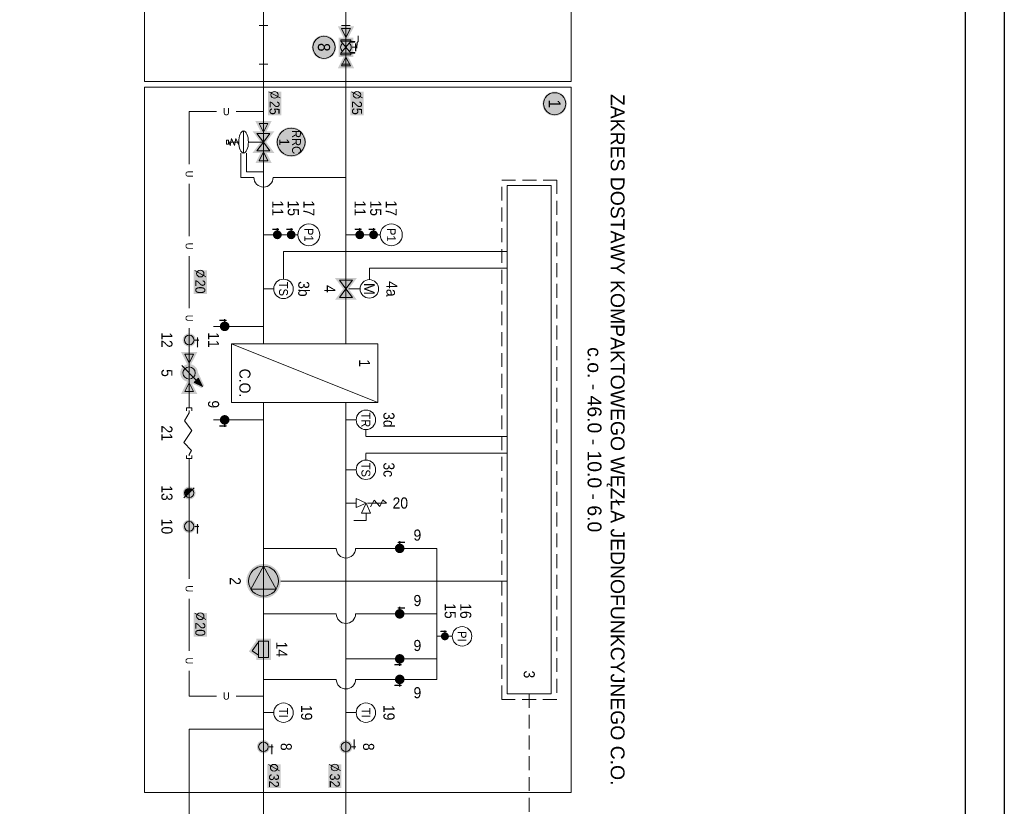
# Model space of a CAD drawing. Header units: millimetres. Extents: x -12568 to -9598, y -268547 to -264347.
# Tile 3 of 4: x -11375 to -9598, y -267453 to -266034. Entities that reach past the tile are written whole.
import ezdxf
from ezdxf.enums import TextEntityAlignment as Align
from ezdxf.lldxf.tags import DXFTag

# ---------------------------------------------------------------- set-up
doc = ezdxf.new("R2010")
doc.units = ezdxf.units.MM
doc.linetypes.add('DASHED', pattern=[0.75, 0.5, -0.25])
doc.linetypes.add('DASHED2', pattern=[0.375, 0.25, -0.125])
doc.layers.get('0').update_dxf_attribs({"color": 20, "lineweight": 35})
doc.layers.add('-- CO_opis', color=11, linetype='Continuous', lineweight=0)
doc.layers.add('-- CO_rury', color=51, linetype='Continuous', lineweight=9)
doc.layers.add('-- RAMKA', color=11, linetype='Continuous')
doc.styles.add('A', font='arial.ttf', dxfattribs={"width": 0.9})
doc.styles.add('Arial', font='arial.ttf')
doc.styles.add('R', font='romans.shx')
doc.styles.get("Standard").update_dxf_attribs({"font": 'arial.ttf'})
tags = doc.linetypes.add('DASH', pattern=[15, 10, -5]).pattern_tags.tags
tags[6:7] = [DXFTag(74, 4), DXFTag(75, 0), DXFTag(340, '0'), DXFTag(46, 0.0), DXFTag(50, 0.0), DXFTag(44, 0.0), DXFTag(45, 0.0)]
tags[4:5] = [DXFTag(74, 4), DXFTag(75, 0), DXFTag(340, '0'), DXFTag(46, 0.0), DXFTag(50, 0.0), DXFTag(44, 0.0), DXFTag(45, 0.0)]
doc.linetypes.add('FENCELINE1', pattern='A,0.25,-0.1,[133,ltypeshp.shx,S=0.1,R=0,X=-0.1,Y=0],-0.1,1', length=1.45)

# ---------------------------------------------------------------- blocks, each defined once
blk = doc.blocks.new('-- zawór_11')
blk.add_hatch(color=251).paths.add_polyline_path([(1, 7.2), (1, 8), (2.6, 8), (2.6, 10), (1, 10), (1, 10.7), (-1, 10.7), (-1, 10), (-7.9, 10), (-7.9, 8), (-1, 8), (-1, 7.2, 14.430703)])
at = {"color": 11, "linetype": 'Continuous'}
blk.add_line((2.6, 9), (-7.9, 9), dxfattribs=at)
at = {"color": 50, "linetype": 'Continuous'}
blk.add_line((0, 6.2), (0, 10.7), dxfattribs=at)
at = {"color": 11, "linetype": 'Continuous'}
blk.add_circle((0, 0), 5.25, dxfattribs=at)
blk = doc.blocks.new('-- MANOMETR')
at = {"layer": '-- CO_rury', "color": 51}
blk.add_line((0, 0), (0, 62.1), dxfattribs=at)
at = {"layer": '-- CO_rury', "color": 11, "linetype": 'Continuous'}
blk.add_circle((0, 81.9), 19.8, dxfattribs=at)
at = {"layer": '-- CO_rury', "linetype": 'Continuous', "lineweight": 0, "xscale": 1.1, "yscale": 1.1, "zscale": 0.001, "rotation": 90}
for p in [(0, 50), (0, 25)]:
    blk.add_blockref('-- zawór_11', p, dxfattribs=at)
at = {"color": 7, "style": 'A', "width": 0.9, "flags": 12}
blk.add_attdef('OZN', text='', height=16, dxfattribs=at).set_placement((0, 81.9), align=Align.MIDDLE_CENTER)
blk = doc.blocks.new('-- NR')
at = {"style": 'A', "width": 0.9, "flags": 12}
blk.add_attdef('NR', text='', height=20, dxfattribs=at).set_placement((0, 24), align=Align.MIDDLE_CENTER)
blk = doc.blocks.new('redukcja')
h = blk.add_hatch(color=251)
h.paths.add_polyline_path([(-2, 7.35), (-2, -7.24), (12.44, -0.02)])
h.paths.add_polyline_path([(0, 4), (8, 0), (0, -4)], flags=0)
h.paths.add_polyline_path([(0, -4), (8, 0), (0, 4)], flags=16)
at = {"layer": '-- CO_rury', "color": 11, "ltscale": 0.5}
blk.add_line((8, 0), (0, 4), dxfattribs=at)
at = {"color": 51}
for p, q in [((0, 4), (0, -4)), ((8, 0), (0, 4)), ((8, 0), (0, -4))]:
    blk.add_line(p, q, dxfattribs=at)
blk = doc.blocks.new('-- ZAWÓR REGULACYJNY')
blk.add_hatch(color=251).paths.add_polyline_path([(17.5, -13.2), (17.5, 13.2), (-17.5, 13.2), (-17.5, -13.2)])
at = {"layer": '-- CO_rury', "color": 11}
for p, q in [((-10.4, 22.1), (-20.7, 22.1)), ((-10.4, 22.1), (-8.4, 20.1)), ((1.7, 20), (-8.4, 20.1))]:
    blk.add_line(p, q, dxfattribs=at)
at = {"layer": '-- CO_rury', "color": 50}
for p, q in [((-6.9, 18), (6.9, 18)), ((0, 18), (0, 20)), ((-6.9, 17.3), (6.9, 17.3))]:
    blk.add_line(p, q, dxfattribs=at)
for points in [[(-9.3, 16), (-10.6, 16), (-10.6, 7.8), (-9.3, 7.8)], [(10.5, 16), (9.2, 16), (9.2, 7.8), (10.5, 7.8)]]:
    blk.add_lwpolyline(points, close=True, dxfattribs=at)
at = {"color": 51}
for p, q in [((-13.5, 9.2), (-13.5, -9.2)), ((-13.5, 9.2), (-10.9, 9.2)), ((-13.5, 9.2), (-13.5, 6.7)), ((-10.9, 9.2), (10.9, -9.2)), ((-10.9, -9.2), (10.9, 9.2)), ((0, 16.9), (0, 11.4)), ((10.9, 9.2), (13.5, 9.2)), ((13.5, -9.2), (13.5, 9.2)), ((-13.5, -9.2), (-10.9, -9.2)), ((10.9, -9.2), (13.5, -9.2))]:
    blk.add_line(p, q, dxfattribs=at)
at = {"color": 50}
for p, q in [((-10.9, -9.2), (-10.9, 9.2)), ((10.9, -9.2), (10.9, 9.2))]:
    blk.add_line(p, q, dxfattribs=at)
at = {"color": 11}
for start, end in [(40.0768, 139.9232), (220.0768, 319.9232)]:
    blk.add_arc((0, 0), 9.6, start, end, dxfattribs=at)
at = {"layer": '-- CO_rury', "linetype": 'Continuous', "yscale": 2, "zscale": 2}
for p, xscale in [((-33.7, 0.1), 2), ((33.7, 0.1), -2)]:
    blk.add_blockref('redukcja', p, dxfattribs=dict(at, xscale=xscale))
blk = doc.blocks.new('-- NR_22')
h = blk.add_hatch(color=251)
edge = h.paths.add_edge_path()
edge.add_arc((0, 30), 22, 0, 360)
at = {"color": 50}
blk.add_circle((0, 30), 20, dxfattribs=at)
at = {"style": 'A', "width": 0.9, "flags": 12}
blk.add_attdef('22', text='', height=20, dxfattribs=at).set_placement((0, 30, 0.1), align=Align.MIDDLE_CENTER)
blk = doc.blocks.new('-- fi_średnica_k')
blk.add_hatch(color=251).paths.add_polyline_path([(21.4, 32), (-21.4, 32), (-21.4, 8), (21.4, 8)])
at = {"insert": (-6.8, 20), "char_height": 20, "width": 56.29, "attachment_point": 6, "style": 'R'}
blk.add_mtext('{\\C11;%%C}', dxfattribs=at)
at = {"color": 7, "style": 'A', "width": 0.9, "flags": 12}
blk.add_attdef('SR', text='', height=18, dxfattribs=at).set_placement((8, 20), align=Align.MIDDLE_CENTER)
blk = doc.blocks.new('++ REDUKTOR CIđCNIENIA')
h = blk.add_hatch(color=251)
h.paths.add_polyline_path([(-9.8, 12.4), (-19.6, 19.8), (-19.6, -19.8), (0, -5), (19.6, -19.8), (19.6, 19.8), (0, 5)])
h.paths.add_polyline_path([(19.6, 19.8), (19.5, 19.7)], flags=16)
h.paths.add_polyline_path([(19.6, 19.8), (19.5, 19.7)], flags=17)
at = {"layer": '-- CO_rury', "color": 51, "linetype": 'Continuous'}
for p, q in [((-15.6, 11.7), (0, 0)), ((-15.6, 11.7), (-15.6, -11.7)), ((0, 0), (-15.6, -11.7)), ((15.6, 11.7), (0, 0)), ((0, 0), (15.6, -11.7)), ((15.6, 11.7), (15.6, -11.7))]:
    blk.add_line(p, q, dxfattribs=at)
at = {"layer": '-- CO_rury'}
blk.add_line((0, 0), (0, -27.1), dxfattribs=at)
at = {"layer": '-- CO_rury', "color": 11, "linetype": 'Continuous'}
for p, q in [((-20, -35.8), (20, -35.8)), ((5.7, -44.3), (-6.2, -49.6)), ((-6.2, -49.6), (6.2, -52.1)), ((-6.2, -57.4), (6.2, -52.1)), ((0, -44.4), (0, -63.2)), ((-6.2, -57.4), (6.2, -59.8)), ((0, -63.2), (6.2, -59.7))]:
    blk.add_line(p, q, dxfattribs=at)
blk.add_lwpolyline([(3.5, -63.2), (-3.5, -63.2), (-3.5, -66.6), (3.5, -66.6)], close=True, dxfattribs=at)
at = {"layer": '-- CO_rury', "color": 51, "linetype": 'Continuous', "extrusion": (0, 0, -1)}
blk.add_ellipse((0, -35.8), major_axis=(-20, 0), ratio=0.430644, dxfattribs=at)
at = {"layer": '-- CO_rury', "linetype": 'Continuous', "yscale": 2, "zscale": 2}
for p, xscale in [((-33.7, 0.1), 2), ((33.7, 0.1), -2)]:
    blk.add_blockref('redukcja', p, dxfattribs=dict(at, xscale=xscale))
blk = doc.blocks.new('-- OPIS_REGUL')
h = blk.add_hatch(color=251)
edge = h.paths.add_edge_path()
edge.add_arc((0, 0), 27, 0, 360)
at = {"color": 50}
blk.add_circle((0, 0), 25, dxfattribs=at)
at = {"style": 'A', "width": 0.9, "flags": 12}
for tag, height, p in [('PION', 16, (0, 9.5)), ('NR', 18, (-0.1, -12.5))]:
    blk.add_attdef(tag, text='', height=height, dxfattribs=at).set_placement(p, align=Align.MIDDLE_CENTER)
blk = doc.blocks.new('-- CZUJNIK TEMP._2')
at = {"layer": '-- CO_rury', "color": 51}
blk.add_line((0, 0), (0, 18.5), dxfattribs=at)
at = {"layer": '-- CO_rury', "color": 11, "linetype": 'Continuous'}
blk.add_circle((0, 36.1), 17.6, dxfattribs=at)
at = {"color": 7, "style": 'A', "width": 0.9, "flags": 12}
blk.add_attdef('OZN', text='', height=16, dxfattribs=at).set_placement((0, 36.1), align=Align.MIDDLE_CENTER)
blk = doc.blocks.new('-- POMPA')
h = blk.add_hatch(color=251)
edge = h.paths.add_edge_path()
edge.add_arc((0, 0), 31, 0, 360)
at = {"linetype": 'Continuous', "ltscale": 100}
blk.add_hatch(color=7, dxfattribs=at).paths.add_polyline_path([(-27, 0), (14.7, -22.6), (14.7, 22.7)])
at = {"color": 7, "linetype": 'Continuous', "ltscale": 100}
for p, q in [((-27, 0), (14.7, 22.7)), ((14.7, 22.7), (14.7, -22.6))]:
    blk.add_line(p, q, dxfattribs=at)
at = {"color": 51, "linetype": 'Continuous', "ltscale": 100}
blk.add_line((14.7, -22.6), (-27, 0), dxfattribs=at)
blk.add_circle((0, 0), 27, dxfattribs=at)
blk = doc.blocks.new('FILTR')
blk.add_hatch(color=251).paths.add_polyline_path([(8.74, 6.02), (-8.74, 6.02), (-8.74, -6.02), (-5.88, -6.02), (-1.66, -12.05), (6.95, -6.02), (8.74, -6.02)])
at = {"color": 51}
blk.add_lwpolyline([(-6.74, 4.02), (6.74, 4.02), (6.74, -4.02), (-6.74, -4.02)], close=True, dxfattribs=at)
at = {"color": 11}
blk.add_lwpolyline([(4.97, -4.02), (5.42, -4.66), (-1.17, -9.27), (-4.84, -4.02)], dxfattribs=at)
blk = doc.blocks.new('zawór')
blk.add_hatch(color=251).paths.add_polyline_path([(1, 7.2), (1, 8), (2.6, 8), (2.6, 10), (1, 10), (1, 10.7), (-1, 10.7), (-1, 10), (-7.9, 10), (-7.9, 8), (-1, 8), (-1, 7.2, 14.430703)])
at = {"color": 51, "linetype": 'Continuous'}
blk.add_line((2.6, 9), (-7.9, 9), dxfattribs=at)
at = {"color": 11, "linetype": 'Continuous'}
blk.add_line((0, 6.2), (0, 10.7), dxfattribs=at)
at = {"color": 51, "linetype": 'Continuous'}
blk.add_circle((0, 0), 5.25, dxfattribs=at)
blk = doc.blocks.new('ZAWÓR ZWROTNY')
h = blk.add_hatch(color=251)
edge = h.paths.add_edge_path()
edge.add_arc((0, 0), 7.06, 0, 360)
at = {"ltscale": 0.5}
h = blk.add_hatch(dxfattribs=at)
h.set_pattern_fill('ANSI31', color=11, scale=1.32, angle=90, style=0)
h.set_pattern_definition([(135, (631.14641, -2839.21251), (-0.116672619, -0.116672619), [])])
h.paths.add_polyline_path([(0, 4, 0.198912), (-2.9, 2.9), (2.9, -2.9, 0.668179)])
at = {"color": 51, "linetype": 'ByBlock'}
blk.add_line((5.5, -5.6), (-5.4, 5.7), dxfattribs=at)
at = {"color": 51, "linetype": 'Continuous'}
blk.add_circle((0, 0), 5.06, dxfattribs=at)
blk = doc.blocks.new('-- POŁ. ELASTYCZNE')
at = {"layer": '-- CO_rury', "color": 11, "linetype": 'Continuous', "lineweight": 0}
for points in [[(-86.5, 4.9), (-91.9, 4.9), (-91.9, -4.9), (-86.3, -4.9)], [(-5.4, 4.9), (0, 4.9), (0, -4.9), (-5.5, -4.9)]]:
    blk.add_lwpolyline(points, dxfattribs=at)
at = {"layer": '-- CO_rury', "color": 51, "linetype": 'Continuous', "lineweight": 0}
blk.add_lwpolyline([(-5, 0), (-7.7, 0), (-14.5, 4.4), (-29.3, -9.9), (-50.9, 4.5), (-68.2, -8.7), (-82.5, 0), (-86.9, 0)], dxfattribs=at)
blk = doc.blocks.new('WODOMIERZ')
h = blk.add_hatch(color=251)
h.paths.add_polyline_path([(16.6, 13.9), (13.9, 16.6), (-0.6, 9.7, -0.432721), (9.7, 0, -0.015695), (9.7, -0.6)])
h.paths.add_polyline_path([(-9.7, 0, 1), (9.7, 0, 1)])
h = blk.add_hatch()
h.set_pattern_fill('ANSI31', color=50, scale=0.12, angle=822.7078, style=0)
h.set_pattern_definition([(24.828524, (-2146.0964, -656.59452), (-0.159983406, 0.34578362), [])])
h.paths.add_polyline_path([(14.8, 14.8), (5.7, 10.4), (10.4, 5.7)])
at = {"color": 11}
for p, q in [((14.8, 14.8), (5.7, 10.4)), ((10.4, 5.7), (14.8, 14.8)), ((-8.1, -8.1), (8.1, 8.1)), ((5.7, 10.4), (10.4, 5.7))]:
    blk.add_line(p, q, dxfattribs=at)
at = {"color": 51}
blk.add_circle((0, 0), 6.67, dxfattribs=at)
blk = doc.blocks.new('-- WODOMIERZ')
at = {"layer": '-- CO_rury', "linetype": 'Continuous', "yscale": 2, "zscale": 2}
for p, xscale in [((-33.7, 0.1), 2), ((33.7, 0.1), -2)]:
    blk.add_blockref('redukcja', p, dxfattribs=dict(at, xscale=xscale))
at = {"linetype": 'Continuous', "lineweight": 0, "xscale": 1.65, "yscale": 1.65, "rotation": 90}
blk.add_blockref('WODOMIERZ', (0, 0), dxfattribs=at)
blk = doc.blocks.new('-- ZAWÓR REGULACYJNY_2')
h = blk.add_hatch(color=251)
h.paths.add_polyline_path([(-9.8, 12.4), (-19.6, 19.8), (-19.6, -19.8), (0, -5), (19.6, -19.8), (19.6, 19.8), (0, 5)])
h.paths.add_polyline_path([(19.6, 19.8), (19.5, 19.7)], flags=16)
h.paths.add_polyline_path([(19.6, 19.8), (19.5, 19.7)], flags=17)
at = {"layer": '-- CO_rury', "color": 51, "linetype": 'Continuous'}
for p, q in [((-15.6, 11.7), (0, 0)), ((-15.6, 11.7), (-15.6, -11.7)), ((0, 0), (-15.6, -11.7)), ((15.6, 11.7), (0, 0)), ((0, 0), (15.6, -11.7)), ((15.6, 11.7), (15.6, -11.7))]:
    blk.add_line(p, q, dxfattribs=at)
at = {"color": 51}
blk.add_line((-0.1, 25.6), (0, 5.1), dxfattribs=at)
at = {"color": 11}
blk.add_circle((-0.1, 42.4), 16.7, dxfattribs=at)
at = {"color": 7, "style": 'Arial'}
blk.add_text('M', height=19, rotation=359.9857, dxfattribs=at).set_placement((-0.1, 42.4), align=Align.MIDDLE_CENTER)
blk = doc.blocks.new('-- ZAWÓR BEZP.')
at = {"layer": '-- CO_rury', "color": 11, "linetype": 'Continuous', "ltscale": 100}
for p, q in [((0, 73.1), (-5.8, 66.5)), ((0, 73.1), (-5.8, 66.5)), ((0, 39), (0, 73.1)), ((-5.8, 66.5), (6.3, 61.4)), ((-5.8, 66.5), (6.3, 61.4)), ((6.3, 61.4), (-5.3, 51.2)), ((6.3, 61.4), (-5.3, 51.2)), ((-5.3, 51.2), (6.7, 44.6)), ((-5.3, 51.2), (6.7, 44.6)), ((18.4, 36.5), (31.8, 36.5)), ((31.8, 36.5), (31.8, 14.5))]:
    blk.add_line(p, q, dxfattribs=at)
at = {"layer": '-- CO_rury', "color": 50, "linetype": 'Continuous', "ltscale": 100}
blk.add_line((0, 39), (0, 73.1), dxfattribs=at)
at = {"layer": '-- CO_rury', "color": 51, "linetype": 'Continuous', "ltscale": 100}
for p, q in [((-8, 18.5), (0, 36.5)), ((0, 36.5), (8, 18.5)), ((0.5, 36.5), (18.4, 44.1)), ((18.5, 28), (0.5, 36.5)), ((18.5, 28), (0.5, 36.5)), ((18.4, 44.1), (18.5, 28)), ((8, 18.5), (-8, 18.5)), ((0, 18.5), (0, 0))]:
    blk.add_line(p, q, dxfattribs=at)
blk = doc.blocks.new('*U222')
at = {"layer": '-- RAMKA', "color": 50}
blk.add_lwpolyline([(0, 2970), (4200, 2970), (4200, 0), (0, 0)], close=True, dxfattribs=at)
at = {"layer": '-- RAMKA', "color": 11}
blk.add_lwpolyline([(300, 69.4), (4130, 69.4), (4130, 2900), (300, 2900)], close=True, dxfattribs=at)

msp = doc.modelspace()

# ---------------------------------------------------------------- linework, layer by layer
at = {"layer": '-- CO_rury', "color": 51, "ltscale": 100}
for p, q in [((-10926.7, -266044.1), (-10942.8, -266044.1)), ((-10778, -266044.1), (-10794.1, -266044.1)), ((-10778, -266044.1), (-10794.1, -266044.1)), ((-10926.7, -266114.1), (-10942.8, -266114.1)), ((-10778, -266114.1), (-10794.1, -266114.1))]:
    msp.add_line(p, q, dxfattribs=at)
at = {"layer": '-- CO_rury', "color": 91, "linetype": 'DASH', "ltscale": 5}
for p, q in [((-10934.8, -266155.5), (-10934.8, -266618.5)), ((-10934.8, -266724.4), (-10934.8, -267427.8))]:
    msp.add_line(p, q, dxfattribs=at)
at = {"layer": '-- CO_rury', "color": 91, "linetype": 'Continuous', "ltscale": 100}
for p, q in [((-10786, -266155.5), (-10786, -266618.5)), ((-10786, -266724.4), (-10786, -267427.8))]:
    msp.add_line(p, q, dxfattribs=at)
at = {"layer": '-- CO_rury', "color": 51}
for p, q in [((-10934.8, -266587.1), (-11024.8, -266587.1)), ((-10934.8, -266755.8), (-11024.8, -266755.8)), ((-10607.3, -267146.3), (-10621.8, -267146.3)), ((-10786, -267186.9), (-10621.8, -267186.9))]:
    msp.add_line(p, q, dxfattribs=at)
at = {"layer": '-- CO_rury', "color": 11, "linetype": 'Continuous', "ltscale": 100}
msp.add_line((-10992.4, -266618.5), (-10728.4, -266724.4), dxfattribs=at)
at = {"layer": '-- CO_rury', "color": 11, "linetype": 'DASHED2', "ltscale": 3}
msp.add_line((-10903.7, -267046.7), (-10494.7, -267046.5), dxfattribs=at)
at = {"layer": '-- CO_rury', "color": 50, "linetype": 'FENCELINE1', "ltscale": 30}
for points in [[(-10379.3, -266145.5), (-10379.3, -265167.6), (-11149.2, -265167.6), (-11149.2, -266145.5)], [(-10379.3, -267427.8), (-10379.3, -266155.5), (-11149.2, -266155.5), (-11149.2, -267427.8)]]:
    msp.add_lwpolyline(points, close=True, dxfattribs=at)
at = {"layer": '-- CO_rury', "color": 171, "linetype": 'DASH', "ltscale": 5}
for points in [[(-10934.8, -265230.4), (-10934.8, -266155.5)], [(-10934.8, -267427.8), (-10934.8, -267657.1), (-10737.3, -267657.1), (-10737.5, -267880.2)]]:
    msp.add_lwpolyline(points, dxfattribs=at)
at = {"layer": '-- CO_rury', "color": 171, "linetype": 'Continuous', "ltscale": 100}
for points in [[(-10786, -265755.3), (-10786, -266155.5)], [(-10786, -267427.8), (-10786, -267607.1), (-10687.3, -267607.1), (-10687.3, -267880.2)]]:
    msp.add_lwpolyline(points, dxfattribs=at)
at = {"layer": '-- CO_rury', "color": 51}
for points in [[(-10934.8, -266199.7), (-11068.8, -266199.7), (-11068.7, -266733.8)], [(-11068.8, -266825.7), (-11068.8, -267254), (-10934.8, -267254)]]:
    msp.add_lwpolyline(points, dxfattribs=at)
at = {"layer": '-- CO_rury', "color": 11, "linetype": 'Continuous', "ltscale": 100}
msp.add_lwpolyline([(-10786, -266318.4), (-10917.4, -266318.4, -0.414214), (-10934.8, -266335.8, -0.414214), (-10952.1, -266318.4), (-10975.5, -266318.4), (-10975.5, -266274.7)], format="xyb", dxfattribs=at)
msp.add_lwpolyline([(-10934.8, -266308.4), (-10965.5, -266308.4), (-10965.5, -266274.7)], dxfattribs=at)
at = {"layer": '-- CO_rury', "color": 50, "linetype": 'DASHED', "ltscale": 50}
msp.add_lwpolyline([(-10405.4, -266323.1), (-10405.4, -267260.2), (-10504.7, -267260.2), (-10504.7, -266323.1)], close=True, dxfattribs=at)
at = {"layer": '-- CO_rury', "color": 91, "linetype": 'Continuous', "ltscale": 100}
for points in [[(-10415.4, -266333.1), (-10415.4, -267250.2), (-10494.7, -267250.2), (-10494.7, -266333.1)], [(-10728.4, -266724.4), (-10728.4, -266618.5), (-10992.4, -266618.5), (-10992.4, -266724.4)]]:
    msp.add_lwpolyline(points, close=True, dxfattribs=at)
at = {"layer": '-- CO_rury', "color": 11, "linetype": 'DASHED2', "ltscale": 3}
for points in [[(-10898.6, -266501.9), (-10898.6, -266451.9), (-10494.7, -266451.9)], [(-10743.7, -266502.8), (-10743.7, -266481.9), (-10494.7, -266481.9)], [(-10749.9, -266773.4), (-10749.9, -266785.8), (-10494.7, -266785.8)], [(-10749.9, -266828.2), (-10749.9, -266815.8), (-10494.7, -266815.8)]]:
    msp.add_lwpolyline(points, dxfattribs=at)
at = {"layer": '-- CO_rury', "color": 51}
for points in [[(-10934.7, -266987.6), (-10803.3, -266987.6, 0.414214), (-10786, -267005, 0.414214), (-10768.6, -266987.6), (-10621.8, -266987.6), (-10621.8, -267224), (-10768.6, -267224, -0.414214), (-10786, -267241.3, -0.414214), (-10803.3, -267224), (-10934.7, -267224)], [(-10621.8, -267105.8), (-10768.6, -267105.8, -0.414214), (-10786, -267123.1, -0.414214), (-10803.3, -267105.8), (-10934.7, -267105.8)]]:
    msp.add_lwpolyline(points, format="xyb", dxfattribs=at)
at = {"layer": '-- CO_rury', "color": 11, "linetype": 'DASHED2', "ltscale": 100}
msp.add_lwpolyline([(-10455.1, -267250.2), (-10455.1, -267607.1), (-10388.5, -267607.1), (-10388.5, -267666.9)], dxfattribs=at)
at = {"layer": '-- CO_rury', "color": 91, "linetype": 'Continuous', "ltscale": 4}
msp.add_lwpolyline([(-11279, -267728.7), (-11279, -267658.3), (-11068.8, -267658.3), (-11068.8, -267658.3), (-11068.8, -267314), (-10934.8, -267314)], dxfattribs=at)

# ---------------------------------------------------------------- block references
at = {"layer": '-- CO_opis'}
ref = msp.add_blockref('-- NR_22', (-10855.6, -266083.6), dxfattribs=dict(at, zscale=0.001, rotation=269.9999999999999))
ref.add_attrib('22', '8', dxfattribs={"layer": '0', "height": 22, "rotation": 270, "style": 'A', "width": 0.9}).set_placement((-10825.6, -266083.6, 0), align=Align.MIDDLE_CENTER)
at = {"layer": '-- CO_opis', "lineweight": 0}
ref = msp.add_blockref('-- fi_średnica_k', (-10934.8, -266184.9), dxfattribs=dict(at, zscale=0.001, rotation=269.9999999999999))
ref.add_attrib('SR', '25', dxfattribs={"layer": '0', "color": 7, "height": 18, "rotation": 270, "style": 'A', "width": 0.9}).set_placement((-10914.8, -266192.9), align=Align.MIDDLE_CENTER)
ref = msp.add_blockref('-- fi_średnica_k', (-10786, -266184.9), dxfattribs=dict(at, zscale=0.001, rotation=269.9999999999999))
ref.add_attrib('SR', '25', dxfattribs={"layer": '0', "color": 7, "height": 18, "rotation": 270, "style": 'A', "width": 0.9}).set_placement((-10766, -266192.9), align=Align.MIDDLE_CENTER)
at = {"layer": '-- CO_opis'}
ref = msp.add_blockref('-- NR_22', (-10439.3, -266185.5), dxfattribs=dict(at, zscale=0.001, rotation=269.9999999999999))
ref.add_attrib('22', '1', dxfattribs={"layer": '0', "height": 22, "rotation": 270, "style": 'A', "width": 0.9}).set_placement((-10409.3, -266185.5, 0), align=Align.MIDDLE_CENTER)
ref = msp.add_blockref('-- OPIS_REGUL', (-10884.8, -266254.6), dxfattribs=dict(at, zscale=0.001, rotation=269.9999999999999))
ref.add_attrib('PION', 'RRC', dxfattribs={"layer": '0', "height": 16, "rotation": 270, "style": 'A', "width": 0.9}).set_placement((-10875.3, -266254.6), align=Align.MIDDLE_CENTER)
ref.add_attrib('NR', '1', dxfattribs={"layer": '0', "height": 18, "rotation": 270, "style": 'A', "width": 0.9}).set_placement((-10897.3, -266254.6), align=Align.MIDDLE_CENTER)
ref = msp.add_blockref('-- NR', (-10933, -266367), dxfattribs=dict(at, rotation=269.9999999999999))
ref.add_attrib('NR', '  11', dxfattribs={"layer": '0', "height": 20, "rotation": 270, "style": 'A', "width": 0.9}).set_placement((-10909, -266367), align=Align.MIDDLE_CENTER)
ref = msp.add_blockref('-- NR', (-10904.9, -266367), dxfattribs=dict(at, rotation=269.9999999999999))
ref.add_attrib('NR', '  15', dxfattribs={"layer": '0', "height": 20, "rotation": 270, "style": 'A', "width": 0.9}).set_placement((-10880.9, -266367), align=Align.MIDDLE_CENTER)
ref = msp.add_blockref('-- NR', (-10876.9, -266367), dxfattribs=dict(at, rotation=269.9999999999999))
ref.add_attrib('NR', '  17', dxfattribs={"layer": '0', "height": 20, "rotation": 270, "style": 'A', "width": 0.9}).set_placement((-10852.8, -266367), align=Align.MIDDLE_CENTER)
ref = msp.add_blockref('-- NR', (-10784.3, -266367), dxfattribs=dict(at, rotation=269.9999999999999))
ref.add_attrib('NR', '  11', dxfattribs={"layer": '0', "height": 20, "rotation": 270, "style": 'A', "width": 0.9}).set_placement((-10760.3, -266367), align=Align.MIDDLE_CENTER)
ref = msp.add_blockref('-- NR', (-10756.2, -266367), dxfattribs=dict(at, rotation=269.9999999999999))
ref.add_attrib('NR', '  15', dxfattribs={"layer": '0', "height": 20, "rotation": 270, "style": 'A', "width": 0.9}).set_placement((-10732.2, -266367), align=Align.MIDDLE_CENTER)
ref = msp.add_blockref('-- NR', (-10728.1, -266367), dxfattribs=dict(at, rotation=269.9999999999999))
ref.add_attrib('NR', '  17', dxfattribs={"layer": '0', "height": 20, "rotation": 270, "style": 'A', "width": 0.9}).set_placement((-10704.1, -266367), align=Align.MIDDLE_CENTER)
at = {"layer": '-- CO_opis', "lineweight": 0}
ref = msp.add_blockref('-- fi_średnica_k', (-11068.8, -266507.3), dxfattribs=dict(at, zscale=0.001, rotation=269.9999999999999))
ref.add_attrib('SR', '20', dxfattribs={"layer": '0', "color": 7, "height": 18, "rotation": 270, "style": 'A', "width": 0.9}).set_placement((-11048.8, -266515.4), align=Align.MIDDLE_CENTER)
at = {"layer": '-- CO_opis'}
ref = msp.add_blockref('-- NR', (-10886, -266519.5), dxfattribs=dict(at, rotation=269.9999999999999))
ref.add_attrib('NR', '3b', dxfattribs={"layer": '0', "height": 20, "rotation": 270, "style": 'A', "width": 0.9}).set_placement((-10862, -266519.5), align=Align.MIDDLE_CENTER)
ref = msp.add_blockref('-- NR', (-10839.1, -266519.6), dxfattribs=dict(at, rotation=269.9999999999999))
ref.add_attrib('NR', '4', dxfattribs={"layer": '0', "height": 20, "rotation": 270, "style": 'A', "width": 0.9}).set_placement((-10815.1, -266519.6), align=Align.MIDDLE_CENTER)
ref = msp.add_blockref('-- NR', (-10726.9, -266519.5), dxfattribs=dict(at, rotation=269.9999999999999))
ref.add_attrib('NR', '4a', dxfattribs={"layer": '0', "height": 20, "rotation": 270, "style": 'A', "width": 0.9}).set_placement((-10702.9, -266519.5), align=Align.MIDDLE_CENTER)
ref = msp.add_blockref('-- NR', (-11133, -266611.7), dxfattribs=dict(at, rotation=269.9999999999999))
ref.add_attrib('NR', '12', dxfattribs={"layer": '0', "height": 20, "rotation": 270, "style": 'A', "width": 0.9}).set_placement((-11109, -266611.7), align=Align.MIDDLE_CENTER)
ref = msp.add_blockref('-- NR', (-11048.8, -266622.3), dxfattribs=dict(at, rotation=269.9999999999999))
ref.add_attrib('NR', '11   ', dxfattribs={"layer": '0', "height": 20, "rotation": 270, "style": 'A', "width": 0.9}).set_placement((-11024.8, -266622.3), align=Align.MIDDLE_CENTER)
ref = msp.add_blockref('-- NR', (-10776.5, -266653.7), dxfattribs=dict(at, rotation=269.9999999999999))
ref.add_attrib('NR', '1', dxfattribs={"layer": '0', "height": 20, "rotation": 270, "style": 'A', "width": 0.9}).set_placement((-10752.4, -266653.7), align=Align.MIDDLE_CENTER)
ref = msp.add_blockref('-- NR', (-11133, -266671.2), dxfattribs=dict(at, rotation=269.9999999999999))
ref.add_attrib('NR', '5', dxfattribs={"layer": '0', "height": 20, "rotation": 270, "style": 'A', "width": 0.9}).set_placement((-11109, -266671.2), align=Align.MIDDLE_CENTER)
ref = msp.add_blockref('-- NR', (-10992.4, -266689.3), dxfattribs=dict(at, rotation=269.9999999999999))
ref.add_attrib('NR', 'C.O.', dxfattribs={"layer": '0', "height": 20, "rotation": 270, "style": 'A', "width": 0.9}).set_placement((-10968.3, -266689.3), align=Align.MIDDLE_CENTER)
ref = msp.add_blockref('-- NR', (-11048.8, -266720.7), dxfattribs=dict(at, rotation=269.9999999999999))
ref.add_attrib('NR', '  9', dxfattribs={"layer": '0', "height": 20, "rotation": 270, "style": 'A', "width": 0.9}).set_placement((-11024.8, -266720.7), align=Align.MIDDLE_CENTER)
ref = msp.add_blockref('-- NR', (-10732.3, -266755.8), dxfattribs=dict(at, rotation=269.9999999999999))
ref.add_attrib('NR', '3d', dxfattribs={"layer": '0', "height": 20, "rotation": 270, "style": 'A', "width": 0.9}).set_placement((-10708.3, -266755.8), align=Align.MIDDLE_CENTER)
ref = msp.add_blockref('-- NR', (-11133, -266779.7), dxfattribs=dict(at, rotation=269.9999999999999))
ref.add_attrib('NR', '21', dxfattribs={"layer": '0', "height": 20, "rotation": 270, "style": 'A', "width": 0.9}).set_placement((-11109, -266779.7), align=Align.MIDDLE_CENTER)
ref = msp.add_blockref('-- NR', (-10732.3, -266845.8), dxfattribs=dict(at, rotation=269.9999999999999))
ref.add_attrib('NR', '3c', dxfattribs={"layer": '0', "height": 20, "rotation": 270, "style": 'A', "width": 0.9}).set_placement((-10708.3, -266845.8), align=Align.MIDDLE_CENTER)
ref = msp.add_blockref('-- NR', (-11133, -266887.7), dxfattribs=dict(at, rotation=269.9999999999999))
ref.add_attrib('NR', '13', dxfattribs={"layer": '0', "height": 20, "rotation": 270, "style": 'A', "width": 0.9}).set_placement((-11109, -266887.7), align=Align.MIDDLE_CENTER)
ref = msp.add_blockref('-- NR', (-10687.8, -266929.8), dxfattribs=at)
ref.add_attrib('NR', '20', dxfattribs={"layer": '0', "height": 20, "style": 'A', "width": 0.9}).set_placement((-10687.8, -266905.8), align=Align.MIDDLE_CENTER)
ref = msp.add_blockref('-- NR', (-11133, -266948), dxfattribs=dict(at, rotation=269.9999999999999))
ref.add_attrib('NR', '10', dxfattribs={"layer": '0', "height": 20, "rotation": 270, "style": 'A', "width": 0.9}).set_placement((-11109, -266948), align=Align.MIDDLE_CENTER)
ref = msp.add_blockref('-- NR', (-10657, -266987.6), dxfattribs=at)
ref.add_attrib('NR', '9', dxfattribs={"layer": '0', "height": 20, "style": 'A', "width": 0.9}).set_placement((-10657, -266963.6), align=Align.MIDDLE_CENTER)
ref = msp.add_blockref('-- NR', (-11009.8, -267046.7), dxfattribs=dict(at, rotation=269.9999999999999))
ref.add_attrib('NR', '2', dxfattribs={"layer": '0', "height": 20, "rotation": 270, "style": 'A', "width": 0.9}).set_placement((-10985.7, -267046.7), align=Align.MIDDLE_CENTER)
ref = msp.add_blockref('-- NR', (-10657, -267105.8), dxfattribs=at)
ref.add_attrib('NR', '9', dxfattribs={"layer": '0', "height": 20, "style": 'A', "width": 0.9}).set_placement((-10657, -267081.7), align=Align.MIDDLE_CENTER)
at = {"layer": '-- CO_opis', "lineweight": 0}
ref = msp.add_blockref('-- fi_średnica_k', (-11068.8, -267125.5), dxfattribs=dict(at, zscale=0.001, rotation=269.9999999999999))
ref.add_attrib('SR', '20', dxfattribs={"layer": '0', "color": 7, "height": 18, "rotation": 270, "style": 'A', "width": 0.9}).set_placement((-11048.8, -267133.5), align=Align.MIDDLE_CENTER)
at = {"layer": '-- CO_opis'}
ref = msp.add_blockref('-- NR', (-10621.8, -267093.6), dxfattribs=dict(at, rotation=269.9999999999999))
ref.add_attrib('NR', '  15', dxfattribs={"layer": '0', "height": 20, "rotation": 270, "style": 'A', "width": 0.9}).set_placement((-10597.8, -267093.6), align=Align.MIDDLE_CENTER)
ref = msp.add_blockref('-- NR', (-10593.7, -267093.6), dxfattribs=dict(at, rotation=269.9999999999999))
ref.add_attrib('NR', '  16', dxfattribs={"layer": '0', "height": 20, "rotation": 270, "style": 'A', "width": 0.9}).set_placement((-10569.7, -267093.6), align=Align.MIDDLE_CENTER)
ref = msp.add_blockref('-- NR', (-10657, -267186.9), dxfattribs=at)
ref.add_attrib('NR', '9', dxfattribs={"layer": '0', "height": 20, "style": 'A', "width": 0.9}).set_placement((-10657, -267162.8), align=Align.MIDDLE_CENTER)
ref = msp.add_blockref('-- NR', (-10925.8, -267169.9), dxfattribs=dict(at, rotation=269.9999999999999))
ref.add_attrib('NR', '14', dxfattribs={"layer": '0', "height": 20, "rotation": 270, "style": 'A', "width": 0.9}).set_placement((-10901.8, -267169.9), align=Align.MIDDLE_CENTER)
ref = msp.add_blockref('-- NR', (-10479.1, -267215), dxfattribs=dict(at, rotation=269.9999999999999))
ref.add_attrib('NR', '3', dxfattribs={"layer": '0', "height": 20, "rotation": 270, "style": 'A', "width": 0.9}).set_placement((-10455.1, -267215), align=Align.MIDDLE_CENTER)
ref = msp.add_blockref('-- NR', (-10657, -267272), dxfattribs=at)
ref.add_attrib('NR', '9', dxfattribs={"layer": '0', "height": 20, "style": 'A', "width": 0.9}).set_placement((-10657, -267248), align=Align.MIDDLE_CENTER)
ref = msp.add_blockref('-- NR', (-10880.9, -267284), dxfattribs=dict(at, rotation=269.9999999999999))
ref.add_attrib('NR', '19', dxfattribs={"layer": '0', "height": 20, "rotation": 270, "style": 'A', "width": 0.9}).set_placement((-10856.9, -267284), align=Align.MIDDLE_CENTER)
ref = msp.add_blockref('-- NR', (-10732.2, -267284), dxfattribs=dict(at, rotation=269.9999999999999))
ref.add_attrib('NR', '19', dxfattribs={"layer": '0', "height": 20, "rotation": 270, "style": 'A', "width": 0.9}).set_placement((-10708.2, -267284), align=Align.MIDDLE_CENTER)
ref = msp.add_blockref('-- NR', (-10917.8, -267345.6), dxfattribs=dict(at, rotation=269.9999999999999))
ref.add_attrib('NR', '8', dxfattribs={"layer": '0', "height": 20, "rotation": 270, "style": 'A', "width": 0.9}).set_placement((-10893.7, -267345.6), align=Align.MIDDLE_CENTER)
ref = msp.add_blockref('-- NR', (-10769, -267345.6), dxfattribs=dict(at, rotation=269.9999999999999))
ref.add_attrib('NR', '8', dxfattribs={"layer": '0', "height": 20, "rotation": 270, "style": 'A', "width": 0.9}).set_placement((-10745, -267345.6), align=Align.MIDDLE_CENTER)
at = {"layer": '-- CO_opis', "lineweight": 0}
ref = msp.add_blockref('-- fi_średnica_k', (-10935.7, -267398.7), dxfattribs=dict(at, zscale=0.001, rotation=269.9999999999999))
ref.add_attrib('SR', '32', dxfattribs={"layer": '0', "color": 7, "height": 18, "rotation": 270, "style": 'A', "width": 0.9}).set_placement((-10915.7, -267406.8), align=Align.MIDDLE_CENTER)
ref = msp.add_blockref('-- fi_średnica_k', (-10826, -267398.4), dxfattribs=dict(at, zscale=0.001, rotation=269.9999999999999))
ref.add_attrib('SR', '32', dxfattribs={"layer": '0', "color": 7, "height": 18, "rotation": 270, "style": 'A', "width": 0.9}).set_placement((-10806, -267406.4), align=Align.MIDDLE_CENTER)
at = {"layer": '-- CO_rury', "linetype": 'Continuous', "zscale": 0.001, "rotation": 269.9999999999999}
msp.add_blockref('-- ZAWÓR REGULACYJNY', (-10786, -266083.6), dxfattribs=at)
at = {"layer": '-- CO_rury', "linetype": 'Continuous', "lineweight": 0, "rotation": 269.9999999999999}
msp.add_blockref('++ REDUKTOR CIđCNIENIA', (-10934.8, -266254.6), dxfattribs=at)
at = {"layer": '-- CO_rury', "color": 171, "linetype": 'Continuous', "ltscale": 100}
ref = msp.add_blockref('-- MANOMETR', (-10934.8, -266421.9), dxfattribs=dict(at, rotation=269.9999999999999))
ref.add_attrib('OZN', 'P1', dxfattribs={"layer": '0', "color": 7, "height": 16, "rotation": 270, "style": 'A', "width": 0.9}).set_placement((-10852.8, -266421.9), align=Align.MIDDLE_CENTER)
ref = msp.add_blockref('-- MANOMETR', (-10786, -266421.9), dxfattribs=dict(at, rotation=269.9999999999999))
ref.add_attrib('OZN', 'P1', dxfattribs={"layer": '0', "color": 7, "height": 16, "rotation": 270, "style": 'A', "width": 0.9}).set_placement((-10704.1, -266421.9), align=Align.MIDDLE_CENTER)
ref = msp.add_blockref('-- CZUJNIK TEMP._2', (-10934.8, -266519.5), dxfattribs=dict(at, rotation=269.9999999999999))
ref.add_attrib('OZN', 'TS', dxfattribs={"layer": '0', "color": 7, "height": 16, "rotation": 270, "style": 'A', "width": 0.9}).set_placement((-10898.6, -266519.5), align=Align.MIDDLE_CENTER)
at = {"layer": '-- CO_rury', "color": 171, "linetype": 'Continuous', "ltscale": 100, "rotation": 269.9999999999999}
for name, p in [('-- ZAWÓR REGULACYJNY_2', (-10786, -266519.6)), ('-- ZAWÓR BEZP.', (-10786, -266905.8))]:
    msp.add_blockref(name, p, dxfattribs=at)
at = {"layer": '-- CO_rury', "linetype": 'Continuous', "lineweight": 0, "xscale": 1.2, "yscale": 1.2}
msp.add_blockref('-- zawór_11', (-11004.8, -266587.1), dxfattribs=at)
at = {"layer": '-- CO_rury', "color": 131, "linetype": 'Continuous', "ltscale": 100, "rotation": 269.9999999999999}
for name, p, xscale, yscale, zscale in [('zawór', (-11068.8, -266611.7), -1.650000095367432, 1.649999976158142, 1.1), ('zawór', (-11068.9, -266948), -1.650000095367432, 1.649999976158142, 1.1), ('FILTR', (-10934.7, -267169.9), -2.200000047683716, 2.200000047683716, 2.2), ('zawór', (-10934.8, -267345.6), -1.650000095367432, 1.649999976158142, 1.1), ('zawór', (-10786, -267345.6), 1.650000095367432, 1.649999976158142, 1.1)]:
    msp.add_blockref(name, p, dxfattribs=dict(at, xscale=xscale, yscale=yscale, zscale=zscale))
at = {"layer": '-- CO_rury', "linetype": 'Continuous', "lineweight": 0, "xscale": -1, "rotation": 269.9999999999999}
msp.add_blockref('-- WODOMIERZ', (-11069, -266671.2), dxfattribs=at)
at = {"layer": '-- CO_rury', "color": 51, "rotation": 269.9999999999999}
msp.add_blockref('-- POŁ. ELASTYCZNE', (-11068.8, -266825.7), dxfattribs=at)
at = {"layer": '-- CO_rury', "color": 171, "linetype": 'Continuous', "ltscale": 100}
ref = msp.add_blockref('-- CZUJNIK TEMP._2', (-10786, -266755.8), dxfattribs=dict(at, rotation=269.9999999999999))
ref.add_attrib('OZN', 'TR', dxfattribs={"layer": '0', "color": 7, "height": 16, "rotation": 270, "style": 'A', "width": 0.9}).set_placement((-10749.9, -266755.8), align=Align.MIDDLE_CENTER)
at = {"layer": '-- CO_rury', "linetype": 'Continuous', "lineweight": 0}
for name, p, xscale, yscale, rotation in [('-- zawór_11', (-11004.8, -266755.8), -1.2, 1.2, 180), ('ZAWÓR ZWROTNY', (-11068.8, -266887.7), 1.65, 1.65, 89.99999999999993), ('-- zawór_11', (-10688.9, -266987.6), -1.2, 1.2, 359.9999999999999), ('-- zawór_11', (-10688.9, -267105.8), -1.2, 1.2, 359.9999999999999), ('-- zawór_11', (-10688.8, -267186.9), -1.2, 1.2, 180), ('-- zawór_11', (-10688.8, -267224), -1.2, 1.2, 180)]:
    msp.add_blockref(name, p, dxfattribs=dict(at, xscale=xscale, yscale=yscale, rotation=rotation))
at = {"layer": '-- CO_rury', "color": 171, "linetype": 'Continuous', "ltscale": 100}
ref = msp.add_blockref('-- CZUJNIK TEMP._2', (-10786, -266845.8), dxfattribs=dict(at, rotation=269.9999999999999))
ref.add_attrib('OZN', 'TS', dxfattribs={"layer": '0', "color": 7, "height": 16, "rotation": 270, "style": 'A', "width": 0.9}).set_placement((-10749.9, -266845.8), align=Align.MIDDLE_CENTER)
at = {"layer": '-- CO_rury', "color": 131, "linetype": 'Continuous', "ltscale": 100, "rotation": 269.9999999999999}
msp.add_blockref('-- POMPA', (-10934.7, -267046.7), dxfattribs=at)
at = {"layer": '-- CO_rury', "linetype": 'Continuous', "lineweight": 0}
msp.add_blockref('-- zawór_11', (-10607.3, -267146.3), dxfattribs=at)
at = {"layer": '-- CO_rury', "color": 171, "linetype": 'Continuous', "ltscale": 100}
ref = msp.add_blockref('-- CZUJNIK TEMP._2', (-10612.5, -267146.3), dxfattribs=dict(at, rotation=269.9999999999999))
ref.add_attrib('OZN', 'PI', dxfattribs={"layer": '0', "color": 7, "height": 16, "rotation": 270, "style": 'A', "width": 0.9}).set_placement((-10576.4, -267146.3), align=Align.MIDDLE_CENTER)
ref = msp.add_blockref('-- CZUJNIK TEMP._2', (-10934.7, -267284), dxfattribs=dict(at, rotation=269.9999999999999))
ref.add_attrib('OZN', 'TI', dxfattribs={"layer": '0', "color": 7, "height": 16, "rotation": 270, "style": 'A', "width": 0.9}).set_placement((-10898.5, -267284), align=Align.MIDDLE_CENTER)
ref = msp.add_blockref('-- CZUJNIK TEMP._2', (-10786, -267284), dxfattribs=dict(at, rotation=269.9999999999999))
ref.add_attrib('OZN', 'TI', dxfattribs={"layer": '0', "color": 7, "height": 16, "rotation": 270, "style": 'A', "width": 0.9}).set_placement((-10749.8, -267284), align=Align.MIDDLE_CENTER)
at = {"layer": '-- RAMKA', "linetype": 'Continuous', "lineweight": 0, "rotation": 269.9999999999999}
msp.add_blockref('*U222', (-12567.7, -264346.9), dxfattribs=at)

# ---------------------------------------------------------------- texts
at = {"layer": '-- CO_opis', "insert": (-10316.6, -266791.6), "char_height": 25, "attachment_point": 5, "rotation": 270}
msp.add_mtext('ZAKRES DOSTAWY KOMPAKTOWEGO WĘZŁA JEDNOFUNKCYJNEGO C.O.\\P{\\C1;c.o. - 46.0 - 10.0 - 6.0}', dxfattribs=at)

# ---------------------------------------------------------------- next in the draw order: texts
at = {"layer": '-- CO_opis', "char_height": 13.2, "width": 22, "attachment_point": 5, "style": 'A', "bg_fill": 3, "box_fill_scale": 1.5, "bg_fill_color": 256, "bg_fill_transparency": 4398758}
for insert in [(-11001.8, -266199.7), (-11001.8, -267254)]:
    msp.add_mtext('U', dxfattribs=dict(at, insert=insert))
at = {"layer": '-- CO_opis', "char_height": 13.2, "width": 22, "attachment_point": 5, "rotation": 270, "style": 'A', "bg_fill": 3, "box_fill_scale": 1.5, "bg_fill_color": 256, "bg_fill_transparency": 4398758}
for insert in [(-11068.8, -266312.3), (-11068.8, -266442.3), (-11068.8, -266572.3), (-11068.8, -267060.5), (-11068.8, -267190.5)]:
    msp.add_mtext('U', dxfattribs=dict(at, insert=insert))

doc.saveas('drawing.dxf')
